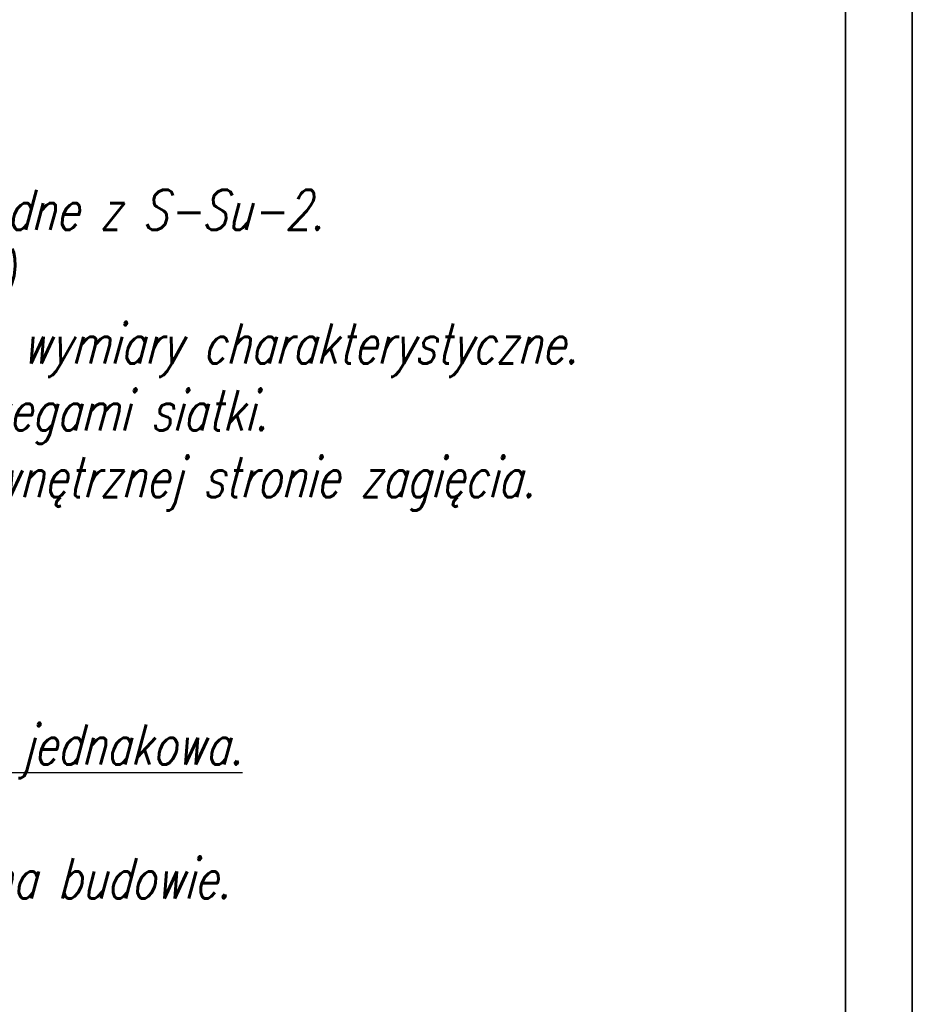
# Model space of a CAD drawing. Header units: millimetres. Extents: x -176817 to 571382, y -58489 to 156123.
# Tile 89 of 256: x -143953 to -142618, y 92503 to 93976. Entities that reach past the tile are written whole.
import ezdxf

# ---------------------------------------------------------------- set-up
doc = ezdxf.new("R2010")
doc.units = ezdxf.units.MM
doc.header["$LTSCALE"] = 0.2
doc.layers.add('-AAA Kontur', color=7, linetype='Continuous', lineweight=35)
doc.layers.add('-AAA Widok', color=2, linetype='Continuous', lineweight=30)
doc.styles.add('WYMIARY', font='ROMANS.shx', dxfattribs={"width": 0.75, "oblique": 15})

msp = doc.modelspace()

# ---------------------------------------------------------------- linework, layer by layer
at = {"layer": '-AAA Kontur'}
for points in [[(-150757.7464, 91102.5045), (-142617.7464, 91102.5045), (-142617.7464, 96782.5045), (-150757.7464, 96782.5045)], [(-150657.7464, 91202.5045), (-142717.7464, 91202.5045), (-142717.7464, 96682.5045), (-150657.7464, 96682.5045)]]:
    msp.add_lwpolyline(points, close=True, dxfattribs=at)

# ---------------------------------------------------------------- texts
at = {"layer": '-AAA Widok', "insert": (-145953.6586, 93231.5035), "char_height": 60, "width": 3289.808254, "attachment_point": 4, "style": 'WYMIARY'}
msp.add_mtext('{\\LUwagi\\P\\pi-180,l180,t180;}1.^IRozpatrywać łącznie z rys. S-Su-2. Numery pozycji zgodne z S-Su-2.\\P2.^IRysunek przedstawia widok siatek od góry (z nad sufitu)\\P3.^IZwrócić szczególną uwagę na płaskowniki - zaznaczono wymiary charakterystyczne.\\P4.^IZachować osiowość otworów montażowych pomiędzy brzegami siatki.\\P5.^IZwrócić uwagę, że płaski łeb wkręta znajduje się po wewnętrznej stronie zagięcia.\\P6.^IPanele wykonać po sprawdzeniu wymiarów na budowie.\\P7.^IZachwoać układ oczek siatki jak na rysunku.\\P8.^I{\\LZachować dokładny wymiar.\\P}9.^I{\\LZadbać, aby dlugość L całk poszczególnych pozycji była jednakowa.\\P}10.^ILk w tabelce to pomocniczy wymiar kontrolny.\\P11.^ISiatki oznakować numerem pozycji w celu identyfikacji na budowie.', dxfattribs=at)

doc.saveas('drawing.dxf')
